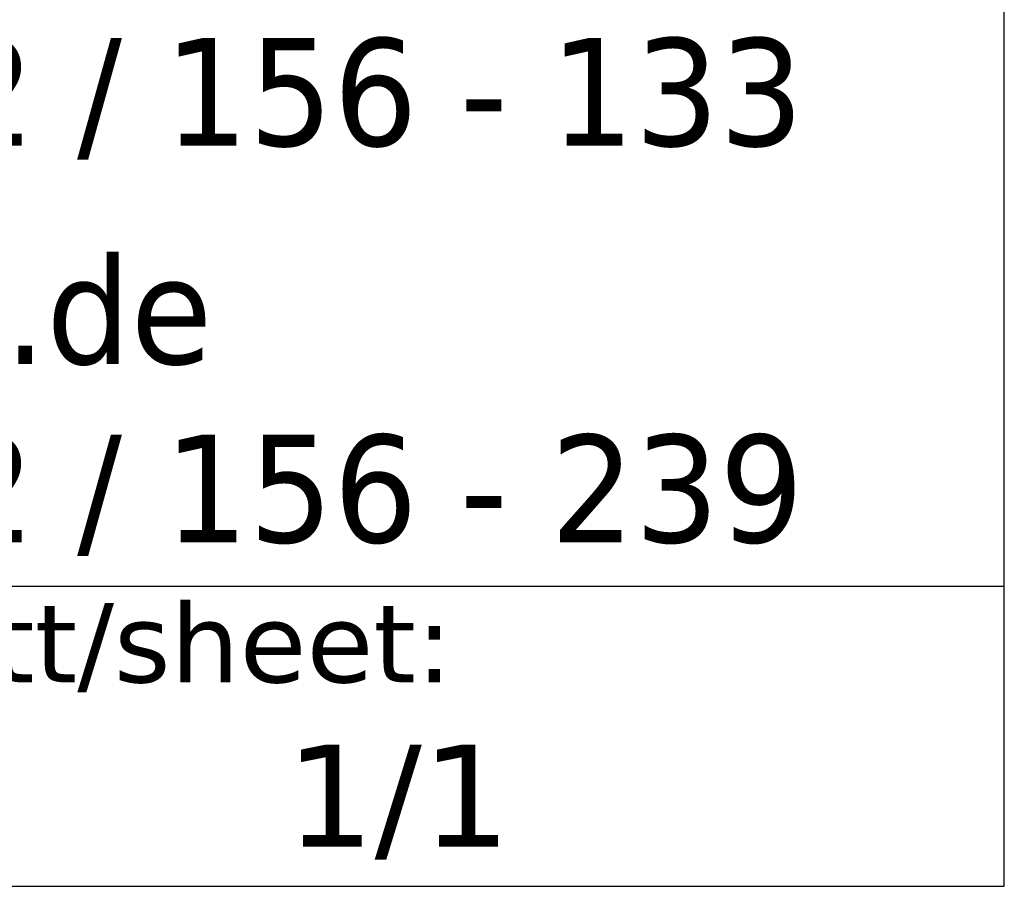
# Model space of a CAD drawing. Header units: millimetres. Extents: x 100 to 2070, y 30 to 1455.
# Tile 62 of 83: x 1983 to 2070, y 30 to 106. Entities that reach past the tile are written whole.
import ezdxf
from ezdxf.enums import TextEntityAlignment as Align

# ---------------------------------------------------------------- set-up
doc = ezdxf.new("R2010")
doc.units = ezdxf.units.MM
doc.header["$LTSCALE"] = 5
for name, color, linetype, lineweight in [('AM_BOR', 7, 'Continuous', 25), ('Rahmen (ISO)', 7, 'Continuous', 70), ('Titel (ISO)', 7, 'Continuous', 50)]:
    doc.layers.add(name, color=color, linetype=linetype, lineweight=lineweight)
doc.styles.add('Notiztext 3.5', font='verdana.ttf')
doc.styles.add('Pfeiltext', font='verdana.ttf')
doc.styles.get("Standard").update_dxf_attribs({"font": 'verdana.ttf'})
doc.styles.add('Textstil104', font='verdana.ttf')
doc.styles.add('Textstil110', font='verdana.ttf')
doc.styles.add('Textstil112', font='verdana.ttf')
doc.styles.add('Textstil47', font='verdana.ttf')
doc.styles.add('Textstil64', font='verdana.ttf', dxfattribs={"width": 0.800000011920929})
doc.styles.add('Textstil75', font='verdana.ttf')

# ---------------------------------------------------------------- blocks, each defined once
blk = doc.blocks.new('Ränder wedi_Zeichnungsrahmen')
at = {"layer": 'Rahmen (ISO)', "color": 208, "lineweight": 18, "true_color": 0x400040}
for p, q in [((414.0000000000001, 6.000000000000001), (414, 291)), ((20, 6.000000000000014), (414.0000000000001, 6.000000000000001))]:
    blk.add_line(p, q, dxfattribs=at)
blk = doc.blocks.new('Schriftfelder wedi Standard - Inch_Zoll ohne Toleranz')
at = {"layer": 'AM_BOR', "color": 7}
for p, q in [((-4.835435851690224, -1.254491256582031), (-4.835435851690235, 53.99550874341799)), ((-130.1354355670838, 4.045508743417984), (-4.835435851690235, 4.045508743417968)), ((-188.8354355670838, -1.254491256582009), (-4.835435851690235, -1.254491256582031))]:
    blk.add_line(p, q, dxfattribs=at)
for tag, p, height, style in [('Zeichnungsnummer_001', (-173.2383905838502, 49.43305073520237), 3.00000011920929, 'Textstil75'), ('Artikelnummer_001', (-145.0642880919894, 44.44539506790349), 2.487309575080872, 'Textstil104')]:
    blk.add_attdef(tag, p, '', height=height, dxfattribs=dict(at, style=style))
blk.add_attdef('TITEL_001', (-75.77022409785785, 45.86780559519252), '', height=2.5, dxfattribs=at)
at = {"layer": 'AM_BOR', "color": 7, "style": 'Textstil104'}
blk.add_attdef('PROJEKT', text='', height=2.487309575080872, dxfattribs=at).set_placement((-144.8354355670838, 41.98281831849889), align=Align.TOP_LEFT)
at = {"layer": 'AM_BOR', "color": 7, "style": 'Textstil64', "width": 0.8}
for tag, p in [('ERSTELLUNGSDATUM_001', (-115.1472556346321, 28.69550873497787)), ('KONSTRUKTEUR_001', (-94.00716185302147, 28.67133143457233)), ('ERSTELLUNGSDATUM_001', (-115.3460467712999, 23.55467596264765)), ('KONSTRUKTEUR_001', (-94.00716185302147, 23.37133143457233))]:
    blk.add_attdef(tag, p, '', height=2.000000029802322, dxfattribs=at)
at = {"layer": 'AM_BOR', "color": 7, "style": 'Textstil64', "width": 0.7999999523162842}
for tag, p in [('KONTROLLDATUM', (-108.7354355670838, 19.09550874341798)), ('KONTROLLIERT_VON', (-92.73543585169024, 19.09550874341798))]:
    blk.add_attdef(tag, text='', height=2.000000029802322, dxfattribs=at).set_placement(p, align=Align.MIDDLE_CENTER)
at = {"layer": 'Titel (ISO)', "color": 179, "true_color": 0x262659, "char_height": 1.899999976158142, "attachment_point": 4, "style": 'Pfeiltext'}
for s, insert, width in [('\\fVerdana|b0|i0;\\W0.90;\\H1.9000;Fax +49 2572 / 156 - 133', (-38.53543585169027, 12.64550874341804), 97.2876407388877), ('\\fVerdana|b0|i0;\\W0.90;\\H1.9000;project@wedi.de', (-38.53543585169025, 8.645508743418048), 97.28764073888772), ('\\fVerdana|b0|i0;\\W0.90;\\H1.9000;Fax +49 2572 / 156 - 239', (-38.53543585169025, 5.645508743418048), 97.28764073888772)]:
    blk.add_mtext(s, dxfattribs=dict(at, insert=insert, width=width))
at = {"layer": 'Titel (ISO)', "style": 'Notiztext 3.5'}
for s, insert, char_height, attachment_point in [('\\fVerdana|b0|i0;\\H1.4000;Blatt/sheet:', (-25.73543585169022, 3.745508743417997), 1.400000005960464, 1), ('\\fVerdana|b0|i0;\\H1.8000;1/1 ', (-15.53543585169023, 1.245508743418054), 1.800000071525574, 2)]:
    blk.add_mtext(s, dxfattribs=dict(at, insert=insert, char_height=char_height, attachment_point=attachment_point))
at = {"layer": 'Titel (ISO)', "color": 7, "style": 'Pfeiltext'}
blk.add_attdef('BESCHREIBUNG_001', (-70.66377724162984, 40.38459537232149), '', height=2.000000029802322, dxfattribs=at)
at = {"layer": 'Titel (ISO)'}
for tag, p, height, style in [('Anfänglicher_Ansichtsmaßstab_001', (-64.5021920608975, 33.83711386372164), 2.5, 'Textstil47'), ('REVISIONSNUMMER_001', (-74.87694023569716, -0.5444913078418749), 1.790000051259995, 'Textstil112'), ('STATUS_001', (-52.63301829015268, -0.6250352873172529), 1.790000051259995, 'Textstil112')]:
    blk.add_attdef(tag, p, '', height=height, dxfattribs=dict(at, style=style))
at = {"layer": 'Titel (ISO)', "style": 'Textstil47'}
blk.add_attdef('<MASSE3;>', text='', height=2.5, dxfattribs=at).set_placement((-26.83543585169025, 36.34550874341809), align=Align.TOP_LEFT)
at = {"layer": 'Titel (ISO)', "style": 'Textstil110'}
for tag, p in [('MATERIAL', (-159.8354355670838, 35.345508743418)), ('FIRMA', (-159.8354355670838, 24.74550874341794)), ('Bauvorhaben', (-159.8354355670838, 19.44550874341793))]:
    blk.add_attdef(tag, text='', height=1.889999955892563, dxfattribs=at).set_placement(p, align=Align.TOP_CENTER)

msp = doc.modelspace()

# ---------------------------------------------------------------- block references
at = {"xscale": 5, "yscale": 5, "zscale": 5}
for name, p in [('Ränder wedi_Zeichnungsrahmen', (0, 0)), ('Schriftfelder wedi Standard - Inch_Zoll ohne Toleranz', (2094.177179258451, 36.27245628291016))]:
    msp.add_blockref(name, p, dxfattribs=at)

doc.saveas('drawing.dxf')
